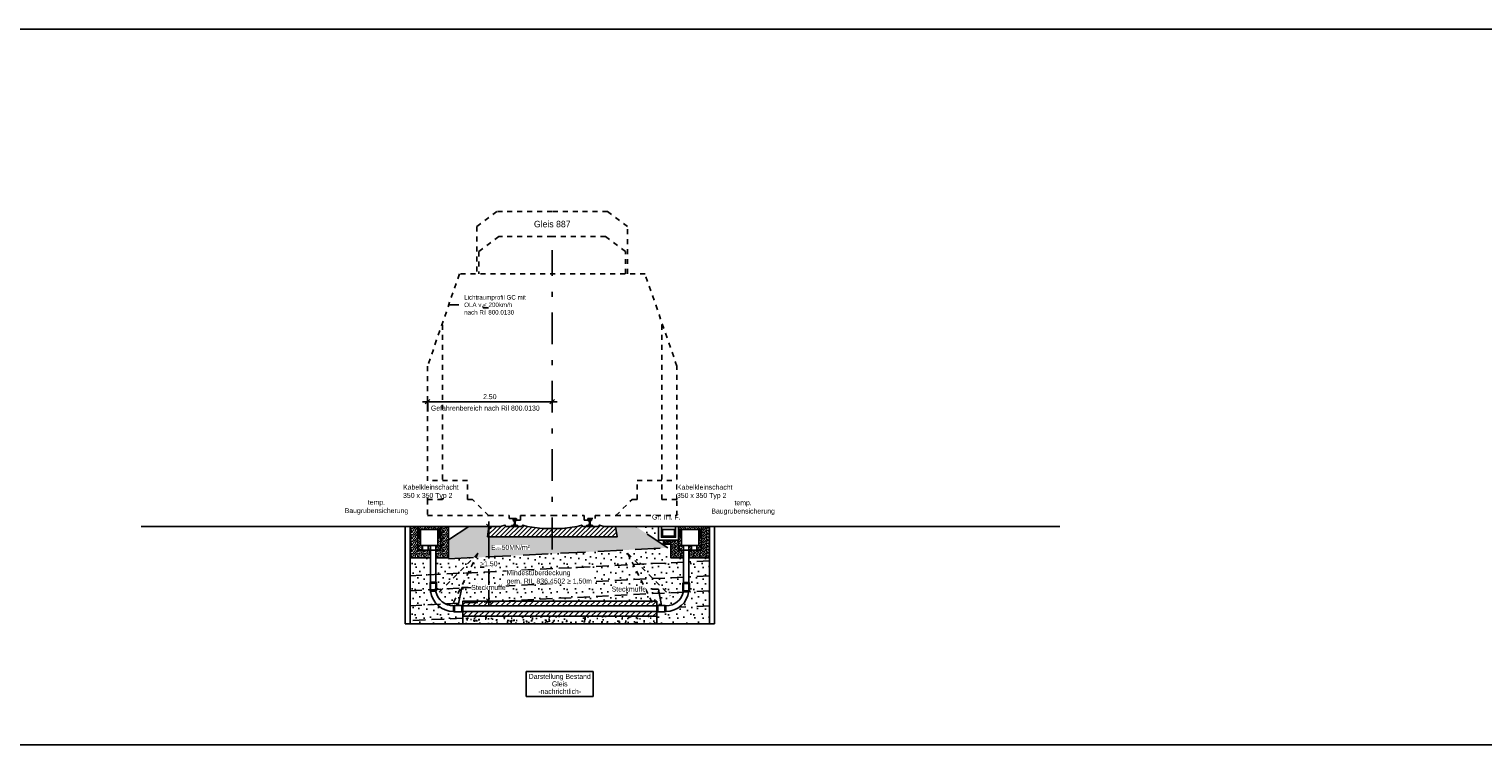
# Model space of a CAD drawing. Header units: metres. Extents: x -8 to 484, y -254 to 116.
# Tile 2 of 172: x 137 to 166, y -153 to -139. Entities that reach past the tile are written whole.
import ezdxf
from ezdxf import colors
from ezdxf.entities.mleader import LeaderData, LeaderLine
from ezdxf.math import Vec2, Vec3

# ---------------------------------------------------------------- set-up
doc = ezdxf.new("R2010")
doc.units = ezdxf.units.M
doc.linetypes.add('STRICHLINIE', pattern=[0.75, 0.5, -0.25])
doc.linetypes.add('STRICHPUNKT', pattern=[25.4, 12.7, -6.35, 0, -6.35])
for name, color, linetype in [('GTU_A_Druckbereich', 7, 'STRICHPUNKT'), ('GTU_A_Gleisachse', 7, 'STRICHPUNKT'), ('GTU_A_Lichtraumprofil', 252, 'Continuous'), ('GTU_A_Texte', 7, 'Continuous'), ('GTU_B', 253, 'Continuous'), ('GTU_B_Bemaßung', 253, 'Continuous'), ('GTU_B_Beschriftung', 253, 'Continuous'), ('GTU_P', 1, 'Continuous'), ('GTU_P_Baugrube', 11, 'Continuous'), ('GTU_P_Baugrube_Beschriftung', 11, 'Continuous'), ('GTU_P_Bemaßung', 1, 'Continuous'), ('GTU_P_Beschriftung', 1, 'Continuous')]:
    doc.layers.add(name, color=color, linetype=linetype)
doc.layers.add('GTU_A_Hilfslayer', color=3, linetype='Continuous', plot=False)
doc.styles.add('PROVI', font='PROVI.SHX')
doc.dimstyles.new('1zu50', dxfattribs={"dimscale": 0.5, "dimtxt": 0.2, "dimasz": 0.18, "dimexe": 0.18, "dimexo": 0.02, "dimgap": 0.09, "dimtad": 0, "dimtih": 1, "dimtoh": 1, "dimzin": 4, "dimdsep": 46, "dimtxsty": 'PROVI', "dimblk1": 'OBLIQUE', "dimblk2": 'OBLIQUE', "dimsah": 1, "dimcen": 0.3, "dimdle": 0.2, "dimclrd": 256, "dimclre": 256, "dimclrt": 256, "dimadec": 0, "dimazin": 0, "dimtfac": 1, "dimtdec": 4, "dimtofl": 0, "dimtmove": 2, "dimatfit": 3, "dimldrblk": 'NONE', "dimfxl": 0.4, "dimfxlon": 1, "dimtfill": 1, "dimtfillclr": 256, "dimtolj": 1, "dimtzin": 0, "dimlwd": -1, "dimlwe": -1, "dimarcsym": 0})
pattern_1 = [(180, (9.03772, -229.10897), (-2e-17, -0.127), [0, -0.127]), (180, (8.99708, -229.11151), (-2e-17, -0.127), [0, -0.127]), (180, (9.01994, -229.13945), (-2e-17, -0.127), [0, -0.127]), (180, (8.992, -229.15977), (-2e-17, -0.127), [0, -0.127]), (180, (9.02502, -229.16739), (-2e-17, -0.127), [0, -0.127]), (180, (9.01486, -229.19787), (-2e-17, -0.127), [0, -0.127]), (180, (9.03264, -229.22073), (-2e-17, -0.127), [0, -0.127]), (180, (8.992, -229.21819), (-2e-17, -0.127), [0, -0.127]), (180, (8.96152, -229.22327), (-2e-17, -0.127), [0, -0.127]), (180, (8.94628, -229.19279), (-2e-17, -0.127), [0, -0.127]), (180, (8.92088, -229.19025), (-2e-17, -0.127), [0, -0.127]), (180, (8.92088, -229.14453), (-2e-17, -0.127), [0, -0.127]), (180, (8.94374, -229.12929), (-2e-17, -0.127), [0, -0.127]), (180, (8.9793, -229.13691), (-2e-17, -0.127), [0, -0.127]), (180, (8.95644, -229.15977), (-2e-17, -0.127), [0, -0.127]), (180, (8.9793, -229.18263), (-2e-17, -0.127), [0, -0.127]), (180, (8.92596, -229.11151), (-2e-17, -0.127), [0, -0.127])]
pattern_2 = [(45, (-40.98976, 10.93253), (-0.04490128, 0.04490128), []), (45, (-40.94486, 10.93253), (-0.04490128, 0.04490128), [0.03175, -0.015875])]

# ---------------------------------------------------------------- blocks, each defined once
blk = doc.blocks.new('Druckbereich')
at = {"layer": 'GTU_A_Druckbereich', "linetype": 'STRICHLINIE', "ltscale": 0.2}
for p, q in [((-0.738, -0.7), (-1.586, -1.549)), ((-0.738, -0.7), (-1.274, -1.773)), ((2.262, -0.7), (3.111, -1.549)), ((2.262, -0.7), (2.799, -1.773))]:
    blk.add_line(p, q, dxfattribs=at)
blk = doc.blocks.new('_OBLIQUE')
at = {"color": 0, "linetype": 'ByBlock'}
blk.add_line((-0.5, -0.5), (0.5, 0.5), dxfattribs=at)
blk = doc.blocks.new('*D451')
at = {"layer": 'Defpoints', "color": 0, "linetype": 'Continuous'}
for p in [(144.54, -146.087), (144.54, -148.372), (147.04, -148.372)]:
    blk.add_point(p, dxfattribs=at)
at = {"layer": 'GTU_B_Bemaßung'}
for p, q in [((144.54, -146.287), (144.54, -145.997)), ((147.04, -146.287), (147.04, -145.997)), ((147.14, -146.087), (144.44, -146.087))]:
    blk.add_line(p, q, dxfattribs=at)
at = {"layer": 'GTU_B_Bemaßung', "linetype": 'Continuous', "xscale": 0.09, "yscale": 0.09, "zscale": 0.09, "rotation": 180}
blk.add_blockref('_OBLIQUE', (144.54, -146.087), dxfattribs=at)
at = {"layer": 'GTU_B_Bemaßung', "linetype": 'Continuous', "xscale": 0.09, "yscale": 0.09, "zscale": 0.09}
blk.add_blockref('_OBLIQUE', (147.04, -146.087), dxfattribs=at)
at = {"layer": 'GTU_B_Bemaßung', "linetype": 'Continuous', "insert": (145.789, -145.987), "char_height": 0.1, "attachment_point": 5, "style": 'PROVI', "bg_fill": 3, "box_fill_scale": 1.1, "bg_fill_color": 256, "bg_fill_true_color": 13158600, "bg_fill_transparency": 0}
blk.add_mtext('\\A1;2.50', dxfattribs=at)
blk = doc.blocks.new('_None')
blk = doc.blocks.new('S54')
at = {"color": 0}
for p, q in [((-0.063, 0.001), (-0.051, 0.013)), ((-0.063, 0.01), (-0.062, 0.011)), ((-0.063, 0), (-0.063, 0.01)), ((-0.063, 0), (0.062, 0)), ((-0.062, 0.011), (-0.061, 0.012)), ((-0.061, 0.012), (-0.06, 0.012)), ((-0.06, 0.012), (-0.045, 0.013)), ((-0.055, 0), (-0.04, 0.015)), ((-0.046, 0), (-0.026, 0.02)), ((-0.045, 0.013), (-0.042, 0.014)), ((-0.042, 0.014), (-0.016, 0.024)), ((-0.037, 0), (0.009, 0.046)), ((-0.034, 0.119), (0.002, 0.154)), ((-0.034, 0.128), (-0.007, 0.154)), ((-0.034, 0.14), (-0.032, 0.145)), ((-0.034, 0.116), (-0.034, 0.14)), ((-0.033, 0.112), (-0.034, 0.116)), ((-0.034, 0.136), (-0.016, 0.153)), ((-0.033, 0.111), (-0.033, 0.112)), ((-0.031, 0.111), (-0.033, 0.111)), ((-0.032, 0.111), (0.011, 0.154)), ((-0.032, 0.145), (-0.031, 0.147)), ((-0.031, 0.147), (-0.03, 0.149)), ((-0.015, 0.105), (-0.031, 0.111)), ((-0.03, 0.149), (-0.028, 0.151)), ((-0.028, 0.151), (-0.025, 0.152)), ((-0.028, 0), (0.01, 0.038)), ((-0.026, 0.109), (0.019, 0.153)), ((-0.025, 0.152), (-0.024, 0.152)), ((-0.024, 0.152), (-0.021, 0.153)), ((-0.021, 0.153), (-0.017, 0.153)), ((-0.019, 0.106), (0.026, 0.151)), ((-0.019, 0), (0.011, 0.031)), ((-0.017, 0.153), (-0.014, 0.154)), ((-0.016, 0.024), (-0.014, 0.025)), ((-0.014, 0.104), (-0.015, 0.105)), ((-0.014, 0.154), (-0.01, 0.154)), ((-0.013, 0.103), (-0.014, 0.104)), ((-0.014, 0.025), (-0.012, 0.026)), ((-0.013, 0.103), (0.031, 0.148)), ((-0.012, 0.102), (-0.013, 0.103)), ((-0.011, 0.1), (-0.012, 0.102)), ((-0.012, 0.027), (-0.011, 0.031)), ((-0.012, 0.026), (-0.012, 0.027)), ((-0.011, 0.097), (0.033, 0.141)), ((-0.01, 0.097), (-0.011, 0.1)), ((-0.011, 0.031), (-0.01, 0.038)), ((-0.011, 0), (0.014, 0.025)), ((-0.01, 0.154), (-0.006, 0.154)), ((-0.01, 0.095), (-0.01, 0.097)), ((-0.009, 0.091), (-0.01, 0.095)), ((-0.01, 0.036), (0.008, 0.054)), ((-0.01, 0.038), (-0.009, 0.046)), ((-0.009, 0.09), (0.033, 0.133)), ((-0.009, 0.085), (-0.009, 0.091)), ((-0.008, 0.079), (-0.009, 0.085)), ((-0.009, 0.046), (0.008, 0.063)), ((-0.009, 0.046), (-0.008, 0.053)), ((-0.008, 0.082), (0.033, 0.124)), ((-0.008, 0.073), (0.009, 0.091)), ((-0.008, 0.065), (0.008, 0.081)), ((-0.008, 0.079), (-0.008, 0.053)), ((-0.008, 0.056), (0.008, 0.072)), ((-0.006, 0.154), (-0.003, 0.154)), ((-0.003, 0.154), (0, 0.154)), ((-0.002, 0), (0.02, 0.022)), ((0.003, 0.154), (0, 0.154)), ((0.006, 0.154), (0.003, 0.154)), ((0.01, 0.154), (0.006, 0.154)), ((0.007, 0), (0.027, 0.02)), ((0.008, 0.079), (0.009, 0.085)), ((0.008, 0.079), (0.008, 0.053)), ((0.009, 0.046), (0.008, 0.053)), ((0.009, 0.091), (0.01, 0.095)), ((0.009, 0.085), (0.009, 0.091)), ((0.01, 0.038), (0.009, 0.046)), ((0.014, 0.154), (0.01, 0.154)), ((0.01, 0.097), (0.011, 0.1)), ((0.01, 0.095), (0.01, 0.097)), ((0.011, 0.031), (0.01, 0.038)), ((0.011, 0.1), (0.012, 0.102)), ((0.012, 0.027), (0.011, 0.031)), ((0.012, 0.102), (0.013, 0.103)), ((0.012, 0.026), (0.012, 0.027)), ((0.014, 0.025), (0.012, 0.026)), ((0.013, 0.103), (0.014, 0.104)), ((0.017, 0.153), (0.014, 0.154)), ((0.014, 0.104), (0.015, 0.105)), ((0.016, 0.024), (0.014, 0.025)), ((0.015, 0.105), (0.031, 0.111)), ((0.042, 0.014), (0.016, 0.024)), ((0.016, 0), (0.033, 0.017)), ((0.021, 0.153), (0.017, 0.153)), ((0.024, 0.152), (0.021, 0.153)), ((0.025, 0.152), (0.024, 0.152)), ((0.028, 0.151), (0.025, 0.152)), ((0.025, 0), (0.04, 0.015)), ((0.03, 0.149), (0.028, 0.151)), ((0.028, 0.109), (0.033, 0.115)), ((0.031, 0.147), (0.03, 0.149)), ((0.032, 0.145), (0.031, 0.147)), ((0.031, 0.111), (0.033, 0.111)), ((0.033, 0.14), (0.032, 0.145)), ((0.033, 0.116), (0.033, 0.14)), ((0.033, 0.112), (0.033, 0.116)), ((0.033, 0.111), (0.033, 0.112)), ((0.034, 0), (0.046, 0.013)), ((0.045, 0.013), (0.042, 0.014)), ((0.042, 0), (0.054, 0.012)), ((0.06, 0.012), (0.045, 0.013)), ((0.061, 0.012), (0.06, 0.012)), ((0.06, 0), (0.062, 0.003)), ((0.062, 0.011), (0.061, 0.012)), ((0.062, 0.01), (0.062, 0.011)), ((0.062, 0.011), (0.062, 0.011)), ((0.062, 0), (0.062, 0.01))]:
    blk.add_line(p, q, dxfattribs=at)
blk = doc.blocks.new('GTU_Kls Typ 2')
h = blk.add_hatch()
h.set_pattern_fill('ANSI33', color=256, scale=0.01, angle=156.5422)
h.set_pattern_definition([(135, (-40.98976, 10.93253), (-0.04490128, -0.04490128), []), (135, (-40.98976, 10.977434), (-0.04490128, -0.04490128), [0.03175, -0.015875])])
h.paths.add_polyline_path([(0.175, -0.22), (0.205, -0.22), (0.205, -0.06), (0.228, -0.06), (0.228, 0), (0.235, 0), (0.235, -0.4), (0.205, -0.4), (0.205, -0.38), (0.175, -0.38)])
h.paths.add_polyline_path([(-0.235, 0), (-0.228, 0), (-0.228, -0.06), (-0.205, -0.06), (-0.205, -0.22), (-0.175, -0.22), (-0.175, -0.38), (-0.205, -0.38), (-0.205, -0.4), (-0.235, -0.4)])
h = blk.add_hatch()
h.set_pattern_fill('ANSI33', color=256, scale=0.01, angle=66.5422)
h.set_pattern_definition(pattern_2)
h.paths.add_polyline_path([(0.235, -0.48), (0.235, -0.4), (0.205, -0.4), (0.205, -0.38), (0.135, -0.38), (0.135, -0.472, 0.414214), (0.143, -0.48)])
h.paths.add_polyline_path([(-0.205, -0.38), (-0.205, -0.4), (-0.235, -0.4), (-0.235, -0.48), (-0.143, -0.48, 0.414214), (-0.135, -0.472), (-0.135, -0.38)])
h.paths.add_polyline_path([(0.22, -0.06), (0.228, 0), (-0.228, 0), (-0.22, -0.06)])
h = blk.add_hatch()
h.set_pattern_fill('ANSI33', color=256, scale=0.01, angle=66.5422)
h.set_pattern_definition(pattern_2)
h.paths.add_polyline_path([(0.025, -0.472, -0.414214), (0.017, -0.48), (0, -0.48), (-0.017, -0.48, -0.414214), (-0.025, -0.472), (-0.025, -0.38), (0, -0.38), (0.025, -0.38)])
at = {"flags": 128}
for points in [[(-0.235, -0.4), (-0.235, 0), (-0.228, 0), (-0.228, -0.06), (-0.175, -0.06), (-0.175, -0.38)], [(0.228, 0), (-0.228, 0), (-0.228, -0.06), (0.228, -0.06), (0.228, 0)], [(0.235, -0.4), (0.235, 0), (0.228, 0), (0.228, -0.06), (0.175, -0.06), (0.175, -0.38)], [(-0.205, -0.06), (-0.205, -0.22), (-0.175, -0.22)], [(0.205, -0.06), (0.205, -0.22), (0.175, -0.22)]]:
    blk.add_lwpolyline(points, dxfattribs=at)
blk.add_lwpolyline([(-0.235, -0.48), (-0.235, -0.4), (-0.205, -0.4), (-0.205, -0.38), (0, -0.38), (0.205, -0.38), (0.205, -0.4), (0.235, -0.4), (0.235, -0.48), (0.113, -0.48), (0.017, -0.48), (0, -0.48), (-0.017, -0.48), (-0.113, -0.48)], close=True, dxfattribs=at)
for points in [[(-0.135, -0.38), (-0.135, -0.472, -0.414214), (-0.143, -0.48)], [(-0.017, -0.48, -0.414214), (-0.025, -0.472), (-0.025, -0.38)], [(0.025, -0.38), (0.025, -0.472, -0.414214), (0.017, -0.48)], [(0.143, -0.48, -0.414214), (0.135, -0.472), (0.135, -0.38)]]:
    blk.add_lwpolyline(points, format="xyb", dxfattribs=at)
blk = doc.blocks.new('Lira_250m GC mit_Ola')
at = {"layer": 'GTU_A_Lichtraumprofil', "linetype": 'ByBlock', "lineweight": -3, "ltscale": 5}
blk.add_line((-1.125, 4.281), (-1.325, 4.281), dxfattribs=at)
at = {"layer": 'GTU_A_Lichtraumprofil', "linetype": 'STRICHLINIE', "ltscale": 0.2}
for points in [[(2.26, 4.9), (2.26, 5.85), (1.86, 6.15), (0.75, 6.15), (-0.36, 6.15), (-0.76, 5.85), (-0.76, 4.9)], [(2.22, 4.9), (2.22, 5.35), (1.82, 5.65), (0.75, 5.65), (-0.32, 5.65), (-0.72, 5.35), (-0.72, 4.9)], [(0.75, 0.055), (1.387, 0.055), (1.387, -0.038), (1.462, -0.038), (1.462, 0), (1.612, 0), (1.612, 0.055), (2.025, 0.055), (3.25, 0.055), (3.25, 0.38), (3.25, 3.05), (2.61, 4.9), (-1.11, 4.9), (-1.75, 3.05), (-1.75, 0.38), (-1.75, 0.055), (-0.525, 0.055), (-0.113, 0.055), (-0.113, 0), (0.037, 0), (0.037, -0.038), (0.112, -0.038), (0.112, 0.055), (0.75, 0.055)], [(-1.75, 0.38), (-1.45, 0.38), (-1.45, 3.917)], [(3.25, 0.38), (2.95, 0.38), (2.95, 3.917)], [(-0.525, 0.055), (-0.85, 0.38), (-0.95, 0.38), (-0.95, 0.76), (-1.75, 0.76)], [(2.025, 0.055), (2.35, 0.38), (2.45, 0.38), (2.45, 0.76), (3.25, 0.76)]]:
    blk.add_lwpolyline(points, dxfattribs=at)
at = {"layer": 'GTU_A_Lichtraumprofil', "insert": (-1.015, 4.281), "char_height": 0.09, "width": 1.37529, "attachment_point": 4, "style": 'PROVI', "bg_fill": 3, "box_fill_scale": 1, "bg_fill_color": 256, "bg_fill_true_color": 13158600, "bg_fill_transparency": 0}
blk.add_mtext('Lichtraumprofil GC mit OLA v {\\L<} 200km/h\\Pnach Ril 800.0130', dxfattribs=at)
at = {"layer": 'GTU_A_Lichtraumprofil', "insert": (-0.66, 4.246), "char_height": 0.07, "width": 0.01827, "attachment_point": 4, "style": 'PROVI'}
blk.add_mtext('e', dxfattribs=at)
blk = doc.blocks.new('*D455')
at = {"layer": 'Defpoints', "color": 0, "linetype": 'Continuous'}
for p in [(146.06, -148.587), (145.769, -150.087), (146.032, -150.087)]:
    blk.add_point(p, dxfattribs=at)
at = {"layer": 'GTU_P_Bemaßung', "linetype": 'Continuous'}
for p, q in [((145.969, -148.587), (145.679, -148.587)), ((145.769, -148.487), (145.769, -149.232)), ((145.769, -150.187), (145.769, -149.442)), ((145.969, -150.087), (145.679, -150.087))]:
    blk.add_line(p, q, dxfattribs=at)
at = {"layer": 'GTU_P_Bemaßung', "linetype": 'Continuous', "xscale": 0.09, "yscale": 0.09, "zscale": 0.09}
for p, rotation in [((145.769, -148.587), 90), ((145.769, -150.087), 270)]:
    blk.add_blockref('_OBLIQUE', p, dxfattribs=dict(at, rotation=rotation))
at = {"layer": 'GTU_P_Bemaßung', "linetype": 'Continuous', "insert": (145.769, -149.337), "char_height": 0.1, "attachment_point": 5, "style": 'PROVI', "bg_fill": 3, "box_fill_scale": 1.1, "bg_fill_color": 256, "bg_fill_true_color": 13158600, "bg_fill_transparency": 0}
blk.add_mtext('\\A1;{\\L\\A1;>}\\A1;1.50', dxfattribs=at)

msp = doc.modelspace()

# ---------------------------------------------------------------- hatches: boundary and pattern name
at = {"layer": 'GTU_B'}
h = msp.add_hatch(dxfattribs=at)
h.set_pattern_fill('ANSI31', color=256, scale=0.02, style=0)
h.set_pattern_definition([(45, (139.54038, -153.62662), (-0.0449013, 0.0449013), [])])
h.paths.add_polyline_path([(145.74, -148.797), (145.769, -148.587), (146.004, -148.587), (146.093, -148.562), (146.093, -148.562), (146.113, -148.587), (146.428, -148.587), (146.448, -148.562), (146.448, -148.562), (146.537, -148.587), (146.537, -148.587), (146.837, -148.629), (147.243, -148.629), (147.543, -148.587), (147.543, -148.587), (147.632, -148.562), (147.632, -148.562), (147.652, -148.587), (147.967, -148.587), (147.987, -148.562), (147.987, -148.562), (148.076, -148.587), (148.311, -148.587), (148.34, -148.797)])
at = {"layer": 'GTU_P', "linetype": 'Continuous'}
h = msp.add_hatch(dxfattribs=at)
h.set_pattern_fill('DOTS2', color=256, scale=0.005, angle=180, style=0)
h.set_pattern_definition([(180, (7.43386, -226.52666), (-2e-17, -0.127), [0, -0.127]), (180, (7.39322, -226.5292), (-2e-17, -0.127), [0, -0.127]), (180, (7.41608, -226.55714), (-2e-17, -0.127), [0, -0.127]), (180, (7.38814, -226.57746), (-2e-17, -0.127), [0, -0.127]), (180, (7.42116, -226.58508), (-2e-17, -0.127), [0, -0.127]), (180, (7.411, -226.61556), (-2e-17, -0.127), [0, -0.127]), (180, (7.42878, -226.63842), (-2e-17, -0.127), [0, -0.127]), (180, (7.38814, -226.63588), (-2e-17, -0.127), [0, -0.127]), (180, (7.35766, -226.64096), (-2e-17, -0.127), [0, -0.127]), (180, (7.34242, -226.61048), (-2e-17, -0.127), [0, -0.127]), (180, (7.31702, -226.60794), (-2e-17, -0.127), [0, -0.127]), (180, (7.31702, -226.56222), (-2e-17, -0.127), [0, -0.127]), (180, (7.33988, -226.54698), (-2e-17, -0.127), [0, -0.127]), (180, (7.37544, -226.5546), (-2e-17, -0.127), [0, -0.127]), (180, (7.35258, -226.57746), (-2e-17, -0.127), [0, -0.127]), (180, (7.37544, -226.60032), (-2e-17, -0.127), [0, -0.127]), (180, (7.3221, -226.5292), (-2e-17, -0.127), [0, -0.127])])
h.paths.add_polyline_path([(144.34, -148.587), (144.19, -148.587), (144.19, -149.217), (144.6, -149.217), (144.6, -149.067), (144.592, -149.067), (144.575, -149.067), (144.558, -149.067), (144.462, -149.067), (144.34, -149.067), (144.34, -148.987)])
h.paths.add_polyline_path([(144.96, -148.587), (144.81, -148.587), (144.81, -148.987), (144.81, -149.067), (144.71, -149.067), (144.71, -149.217), (144.96, -149.217)])
at = {"layer": 'GTU_P', "linetype": 'Continuous', "transparency": 33554508}
msp.add_hatch(color=256, dxfattribs=at).paths.add_polyline_path([(145.769, -148.587), (145.369, -148.587), (144.96, -148.859), (144.96, -149.238), (149.359, -149.018), (148.711, -148.587), (148.311, -148.587), (148.34, -148.797), (145.74, -148.797)])
at = {"layer": 'GTU_P', "linetype": 'Continuous'}
h = msp.add_hatch(dxfattribs=at)
h.set_pattern_fill('DOTS2', color=256, scale=0.005, style=0)
h.set_pattern_definition(pattern_1)
h.paths.add_polyline_path([(150.04, -148.987), (150.04, -148.587), (150.19, -148.587), (150.19, -149.217), (149.78, -149.217), (149.78, -149.067), (150.04, -149.067)])
h = msp.add_hatch(dxfattribs=at)
h.set_pattern_fill('DOTS2', color=256, scale=0.005, style=0)
h.set_pattern_definition(pattern_1)
h.paths.add_polyline_path([(149.281, -148.862), (149.42, -148.862), (149.42, -148.946), (149.27, -148.946), (149.27, -148.862)])
h = msp.add_hatch(dxfattribs=at)
h.set_pattern_fill('DOTS2', color=256, scale=0.005, style=0)
h.set_pattern_definition(pattern_1)
h.paths.add_polyline_path([(149.57, -148.862), (149.57, -148.987), (149.57, -149.067), (149.67, -149.067), (149.67, -149.067), (149.67, -149.067), (149.67, -149.067), (149.67, -149.067), (149.67, -149.217), (149.42, -149.217), (149.42, -149.067), (149.42, -148.862), (149.559, -148.862)])
at = {"layer": 'GTU_P'}
h = msp.add_hatch(dxfattribs=at)
h.set_pattern_fill('ANSI31', color=256, scale=0.025, style=0)
h.set_pattern_definition([(45, (130.15655, -374.0378), (-0.0561266, 0.0561266), [])])
h.paths.add_polyline_path([(145.246, -150.292), (145.246, -150.387), (149.134, -150.387), (149.134, -150.292)])
h.paths.add_polyline_path([(145.246, -150.087), (145.246, -150.182), (149.134, -150.182), (149.134, -150.087)])
h = msp.add_hatch(dxfattribs=at)
h.set_pattern_fill('SCREED', color=256, scale=0.02, angle=45, style=0)
h.set_pattern_definition([(45, (139.82523, -231.93994), (0.5388154, 0.8980256), [-0.127, 0, -0.381, 0]), (45, (139.81625, -231.93096), (0.5388154, 0.8980256), [-0.0508, 0, -0.1778, 0, -0.09144, 0, -0.381, 0]), (45, (139.80727, -231.92198), (0.5388154, 0.8980256), [-0.0254, 0, -0.127, 0, -0.127, 0, -0.2794, 0, -0.09144, 0]), (45, (139.7983, -231.913), (0.5388154, 0.8980256), [-0.09144, 0, -0.4064, 0]), (45, (139.7893, -231.90402), (0.5388154, 0.8980256), [-0.3048, 0, -0.3048, 0]), (45, (139.78033, -231.89504), (0.5388154, 0.8980256), [-0.4318, 0]), (45, (139.77135, -231.88606), (0.5388154, 0.8980256), [-0.127, 0, -0.5588, 0]), (45, (139.76237, -231.87708), (0.5388154, 0.8980256), [-0.1778, 0, -0.1016, 0]), (45, (139.7534, -231.8681), (0.5388154, 0.8980256), [-0.254, 0]), (45, (139.73543, -231.85013), (0.5388154, 0.8980256), [-0.03556, 0, -0.381, 0, -0.2286, 0]), (45, (139.72645, -231.84115), (0.5388154, 0.8980256), [-0.0508, 0, -0.00508, 0, -0.127, 0]), (45, (139.71747, -231.83217), (0.5388154, 0.8980256), [-0.0254, 0, -0.3302, 0, -0.381, 0]), (45, (139.70849, -231.8232), (0.5388154, 0.8980256), [-0.254, 0]), (45, (139.6995, -231.81421), (0.5388154, 0.8980256), [-0.127, 0, -0.5334, 0]), (45, (139.68155, -231.79625), (0.5388154, 0.8980256), [-0.6096, 0]), (45, (139.67257, -231.78727), (0.5388154, 0.8980256), [-0.127, 0, -0.01016, 0, -0.1778, 0]), (45, (139.66359, -231.7783), (0.5388154, 0.8980256), [-0.03556, 0, -0.254, 0, -0.1016, 0, -0.1778, 0, -0.2032, 0]), (45, (139.6546, -231.7693), (0.5388154, 0.8980256), [-0.0762, 0, -0.1016, 0, -0.254, 0, -0.01016, 0, -0.127, 0]), (45, (139.64562, -231.76033), (0.5388154, 0.8980256), [-0.254, 0])])
h.paths.add_polyline_path([(145.246, -150.387), (145.246, -150.536), (149.134, -150.535), (149.134, -150.387)])

# ---------------------------------------------------------------- linework, layer by layer
at = {"layer": 'GTU_A_Gleisachse', "color": 7, "ltscale": 0.05}
msp.add_line((147.04, -149.047), (147.04, -143.047), dxfattribs=at)
at = {"layer": 'GTU_A_Hilfslayer', "linetype": 'Continuous', "flags": 128}
for points in [[(28.5, -138.618), (252.349, -138.618)], [(28.5, -152.968), (252.349, -152.968)]]:
    msp.add_lwpolyline(points, dxfattribs=at)
at = {"layer": 'GTU_B', "linetype": 'Continuous'}
for p, q in [((145.369, -148.587), (138.8, -148.587)), ((148.711, -148.587), (157.215, -148.587))]:
    msp.add_line(p, q, dxfattribs=at)
at = {"layer": 'GTU_B', "flags": 128}
msp.add_lwpolyline([(145.74, -148.797), (145.769, -148.587), (146.004, -148.587), (146.093, -148.562), (146.113, -148.587), (146.428, -148.587), (146.448, -148.562), (146.537, -148.587), (146.837, -148.629), (147.243, -148.629), (147.543, -148.587), (147.632, -148.562), (147.652, -148.587), (147.967, -148.587), (147.987, -148.562), (148.076, -148.587), (148.311, -148.587), (148.34, -148.797), (145.74, -148.797)], dxfattribs=at)
at = {"layer": 'GTU_P', "linetype": 'Continuous'}
for p, q in [((149.67, -149.067), (149.67, -149.217)), ((149.78, -149.067), (149.78, -149.217))]:
    msp.add_line(p, q, dxfattribs=at)
at = {"layer": 'GTU_P'}
for p, q in [((144.59, -149.722), (144.72, -149.722)), ((149.791, -149.73), (149.66, -149.73)), ((144.59, -149.868), (144.72, -149.868)), ((149.791, -149.876), (149.66, -149.876)), ((145.08, -150.171), (145.08, -150.302)), ((145.226, -150.171), (145.226, -150.302)), ((149.134, -150.182), (145.246, -150.182)), ((149.134, -150.292), (145.246, -150.292)), ((149.154, -150.171), (149.154, -150.302)), ((149.3, -150.171), (149.3, -150.302))]:
    msp.add_line(p, q, dxfattribs=at)
at = {"layer": 'GTU_P', "linetype": 'Continuous'}
for points in [[(144.34, -148.587), (144.19, -148.587), (144.19, -149.217), (144.6, -149.217)], [(144.81, -148.587), (144.96, -148.587), (144.96, -149.217), (144.71, -149.217)], [(150.04, -148.587), (150.19, -148.587), (150.19, -149.217), (149.78, -149.217)], [(149.27, -148.862), (149.27, -148.946), (149.42, -148.946)], [(149.42, -148.946), (149.42, -149.067), (149.42, -149.217), (149.67, -149.217)]]:
    msp.add_lwpolyline(points, dxfattribs=at)
at = {"layer": 'GTU_P', "linetype": 'STRICHLINIE'}
for points in [[(145.769, -148.587), (145.369, -148.587), (145.369, -148.587), (144.96, -148.859)], [(144.96, -149.238), (149.359, -149.018), (148.711, -148.587), (148.311, -148.587)]]:
    msp.add_lwpolyline(points, dxfattribs=at)
at = {"layer": 'GTU_P', "flags": 128}
msp.add_lwpolyline([(149.17, -148.587), (149.228, -148.587), (149.228, -148.647), (149.25, -148.647), (149.25, -148.767, 0.414214), (149.265, -148.782), (149.475, -148.782, 0.414214), (149.49, -148.767), (149.49, -148.647), (149.513, -148.647), (149.513, -148.587), (149.57, -148.587), (149.57, -148.862), (149.17, -148.862), (149.17, -148.587)], format="xyb", dxfattribs=at)
for points in [[(149.228, -148.587), (149.513, -148.587), (149.513, -148.647), (149.228, -148.647), (149.228, -148.587)], [(149.228, -148.647), (149.228, -148.804), (149.513, -148.804), (149.513, -148.647)]]:
    msp.add_lwpolyline(points, dxfattribs=at)
at = {"layer": 'GTU_P', "linetype": 'Continuous'}
for points in [[(144.6, -148.967), (144.6, -149.888, 0.371558), (145.06, -150.292)], [(144.71, -148.967), (144.71, -149.896, 0.347307), (145.06, -150.182)], [(149.67, -148.967), (149.67, -149.896, -0.346562), (149.32, -150.182)], [(149.78, -148.967), (149.78, -149.888, -0.370985), (149.32, -150.292)]]:
    msp.add_lwpolyline(points, format="xyb", dxfattribs=at)
at = {"layer": 'GTU_P'}
for points in [[(144.72, -149.868), (144.72, -149.722), (144.71, -149.702), (144.6, -149.702), (144.59, -149.722), (144.59, -149.868), (144.6, -149.888), (144.71, -149.888)], [(149.66, -149.876), (149.66, -149.73), (149.67, -149.71), (149.78, -149.71), (149.791, -149.73), (149.791, -149.876), (149.78, -149.896), (149.67, -149.896)], [(145.08, -150.302), (145.226, -150.302), (145.246, -150.292), (145.246, -150.182), (145.226, -150.171), (145.08, -150.171), (145.06, -150.182), (145.06, -150.292)], [(149.134, -150.087), (145.246, -150.087), (145.246, -150.539), (149.134, -150.539)], [(149.3, -150.302), (149.154, -150.302), (149.134, -150.292), (149.134, -150.182), (149.154, -150.171), (149.3, -150.171), (149.32, -150.182), (149.32, -150.292)]]:
    msp.add_lwpolyline(points, close=True, dxfattribs=at)
msp.add_lwpolyline([(145.246, -150.387), (149.134, -150.387)], dxfattribs=at)
at = {"layer": 'GTU_P_Baugrube', "linetype": 'Continuous'}
for points in [[(144.09, -150.539), (144.09, -148.587), (144.19, -148.587), (144.19, -150.539)], [(150.19, -150.539), (150.19, -148.587), (150.29, -148.587), (150.29, -150.539)], [(150.29, -150.539), (144.09, -150.539)]]:
    msp.add_lwpolyline(points, dxfattribs=at)
at = {"layer": 'GTU_P_Baugrube', "linetype": 'STRICHLINIE', "ltscale": 0.5, "flags": 128}
for points in [[(149.671, -149.303), (144.19, -149.577)], [(150.191, -149.277), (149.781, -149.298)], [(149.67, -149.603), (144.19, -149.877)], [(150.19, -149.577), (149.796, -149.597)], [(149.668, -149.904), (144.19, -150.178)], [(150.19, -149.878), (149.811, -149.897)], [(149.716, -150.202), (149.582, -150.209)], [(150.19, -150.178), (149.826, -150.196)], [(145.246, -150.425), (144.19, -150.478)]]:
    msp.add_lwpolyline(points, dxfattribs=at)

# ---------------------------------------------------------------- block references
at = {"layer": 'GTU_A_Druckbereich'}
msp.add_blockref('Druckbereich', (146.29, -148.427), dxfattribs=at)
at = {"layer": 'GTU_B', "rotation": 359.9999999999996}
msp.add_blockref('S54', (147.792, -148.58), dxfattribs=at)
at = {"layer": 'GTU_P', "linetype": 'Continuous'}
msp.add_blockref('GTU_Kls Typ 2', (144.575, -148.587), dxfattribs=at)
at = {"layer": 'GTU_P', "linetype": 'Continuous', "xscale": -1}
msp.add_blockref('GTU_Kls Typ 2', (149.805, -148.587), dxfattribs=at)

# ---------------------------------------------------------------- texts
at = {"layer": 'GTU_A_Texte', "insert": (147.04, -142.527), "char_height": 0.13, "attachment_point": 5, "style": 'PROVI', "bg_fill": 3, "box_fill_scale": 1, "bg_fill_color": 1, "bg_fill_transparency": 0}
msp.add_mtext('Gleis 887', dxfattribs=at)
at = {"layer": 'GTU_B_Bemaßung', "insert": (144.609, -146.166), "char_height": 0.1, "attachment_point": 1, "line_spacing_factor": 0.9, "style": 'PROVI', "bg_fill": 3, "box_fill_scale": 1.5, "bg_fill_color": 1, "bg_fill_transparency": 0}
msp.add_mtext('Gefahrenbereich nach Ril 800.0130', dxfattribs=at)
at = {"layer": 'GTU_B_Beschriftung', "insert": (147.19, -151.745), "char_height": 0.1, "attachment_point": 5, "line_spacing_factor": 0.9, "style": 'PROVI', "bg_fill": 19, "box_fill_scale": 1.5, "bg_fill_color": 1, "bg_fill_transparency": 0}
msp.add_mtext('Darstellung Bestand\\PGleis\\P-nachrichtlich-', dxfattribs=at)
at = {"layer": 'GTU_P_Baugrube_Beschriftung', "char_height": 0.1, "attachment_point": 8, "style": 'PROVI', "bg_fill": 3, "box_fill_scale": 1, "bg_fill_color": 256, "bg_fill_true_color": 13158600, "bg_fill_transparency": 0}
for insert in [(143.517, -148.35), (150.867, -148.36)]:
    msp.add_mtext('temp.\\PBaugrubensicherung', dxfattribs=dict(at, insert=insert))

# ---------------------------------------------------------------- next in the draw order: dimensions: what is measured, and where the dimension line sits
at = {"layer": 'GTU_B_Bemaßung'}
dim = msp.add_linear_dim(base=(144.54, -146.087), p1=(147.04, -148.372), p2=(144.54, -148.372), dimstyle='1zu50', override={"dimclrd": 256, "dimclre": 256, "dimclrt": 256}, dxfattribs=at)
dim.commit()
dim.dimension.update_dxf_attribs({"geometry": '*D451', "text_midpoint": (145.789, -145.987), "dimtype": 160})

# ---------------------------------------------------------------- next in the draw order: block references
at = {"layer": 'GTU_A_Lichtraumprofil'}
msp.add_blockref('Lira_250m GC mit_Ola', (146.29, -148.427), dxfattribs=at)

# ---------------------------------------------------------------- next in the draw order: hatches: boundary and pattern name
at = {"layer": 'GTU_P_Baugrube', "linetype": 'Continuous', "transparency": 33554687}
h = msp.add_hatch(dxfattribs=at)
h.set_pattern_fill('DOTS2', color=256, scale=0.02, style=0)
h.paths.add_polyline_path([(144.96, -149.238), (144.96, -149.217), (144.71, -149.217), (144.71, -149.702), (144.72, -149.722), (144.72, -149.868), (144.71, -149.888), (144.836, -150.099), (144.979, -150.171), (145.06, -150.182), (145.08, -150.171), (145.226, -150.171), (145.246, -150.182), (145.246, -150.087), (149.134, -150.087), (149.134, -150.182), (149.154, -150.171), (149.3, -150.171), (149.32, -150.182), (149.545, -150.099), (149.67, -149.896), (149.66, -149.876), (149.66, -149.73), (149.67, -149.71), (149.67, -149.217), (149.42, -149.217), (149.42, -148.946), (149.27, -148.946), (149.27, -148.862), (149.17, -148.862), (149.17, -148.587), (148.711, -148.587), (149.359, -149.018)])
h.paths.add_polyline_path([(144.6, -149.702), (144.6, -149.217), (144.19, -149.217), (144.19, -150.539), (145.246, -150.539), (145.246, -150.292), (145.226, -150.302), (145.08, -150.302), (145.06, -150.292), (145.037, -150.292), (145.011, -150.29), (144.956, -150.281), (144.894, -150.262), (144.841, -150.238), (144.755, -150.18), (144.688, -150.106), (144.66, -150.067), (144.629, -150), (144.61, -149.941), (144.603, -149.905), (144.6, -149.888), (144.59, -149.868), (144.59, -149.722)])
h.paths.add_polyline_path([(150.19, -149.217), (149.78, -149.217), (149.78, -149.71), (149.791, -149.73), (149.791, -149.876), (149.78, -149.896), (149.779, -149.896), (149.762, -149.994), (149.681, -150.125), (149.564, -150.231), (149.489, -150.259), (149.434, -150.278), (149.377, -150.289), (149.32, -150.292), (149.3, -150.302), (149.154, -150.302), (149.134, -150.292), (149.134, -150.539), (150.19, -150.539)])

# ---------------------------------------------------------------- next in the draw order: block references
at = {"layer": 'GTU_B', "rotation": 359.9999999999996}
msp.add_blockref('S54', (146.289, -148.581), dxfattribs=at)

# ---------------------------------------------------------------- next in the draw order: texts
at = {"layer": 'GTU_P_Beschriftung', "char_height": 0.1, "attachment_point": 7, "style": 'PROVI', "bg_fill": 3, "box_fill_scale": 1, "bg_fill_color": 256, "bg_fill_true_color": 13158600, "bg_fill_transparency": 0}
for insert in [(144.05, -148.047), (149.54, -148.047)]:
    msp.add_mtext('Kabelkleinschacht\\P350 x 350 Typ 2', dxfattribs=dict(at, insert=insert))
at = {"layer": 'GTU_P_Beschriftung', "insert": (149.04, -148.35), "char_height": 0.1, "width": 17.83662, "attachment_point": 1, "style": 'PROVI'}
msp.add_mtext('Gr. II i. F.', dxfattribs=at)

# ---------------------------------------------------------------- next in the draw order: dimensions: what is measured, and where the dimension line sits
at = {"layer": 'GTU_P_Bemaßung', "linetype": 'Continuous'}
dim = msp.add_linear_dim(base=(145.769, -150.087), p1=(146.06, -148.587), p2=(146.032, -150.087), angle=90, text='{\\L\\A1;>}\\A1;1.50', dimstyle='1zu50', override={"dimtxsty": 'PROVI', "dimtfill": 1, "dimtfillclr": 256}, dxfattribs=at)
dim.commit()
dim.dimension.update_dxf_attribs({"geometry": '*D455', "text_midpoint": (145.769, -149.337)})

# ---------------------------------------------------------------- next in the draw order: leaders
at = {"layer": 'GTU_P_Beschriftung', "linetype": 'Continuous'}
ml = msp.add_multileader_mtext('Standard', dxfattribs=at)
ml.set_content('Steckmuffe', color=256, style='PROVI')
ml.set_leader_properties(color=256, linetype='ByLayer', lineweight=-1)
ml.set_arrow_properties(name='NONE')
ml.build(insert=Vec2(0, 0))
ml.multileader.update_dxf_attribs({"dogleg_length": 0.125, "arrow_head_size": 0.0625, "scale": 0.05})
ctx = ml.context
ctx.base_point, ctx.scale, ctx.char_height, ctx.arrow_head_size, ctx.landing_gap_size, ctx.plane_origin = Vec3(148.17, -149.846), 0.05, 0.1, 0.0625, 0.0625, Vec3(129.397, -950.54)
notes = []
notes.append((ctx, [(0, (1, 1, 0), (149.168, -149.846), (-1, 0), 0.125, [(0, [(149.227, -150.171)], 0, [])])]))
ctx.mtext.insert = Vec3(148.232, -149.794)
ctx.mtext.has_bg_fill, ctx.mtext.bg_color, ctx.mtext.bg_scale_factor, ctx.mtext.bg_transparency, ctx.mtext.use_window_bg_color = 1, -1027028792, 1, 0, 1
for ctx, leaders in notes:
    for number, flags, end, landing, length, lines in leaders:
        leader = LeaderData()
        leader.index, (leader.has_last_leader_line, leader.has_dogleg_vector, leader.attachment_direction) = number, flags
        leader.last_leader_point, leader.dogleg_vector, leader.dogleg_length = Vec3(end), Vec3(landing), length
        for number, points, colour, breaks in lines:
            line = LeaderLine()
            line.index, line.vertices, line.color, line.breaks = number, Vec3.list(points), colors.encode_raw_color(colour), breaks
            leader.lines.append(line)
        ctx.leaders.append(leader)

# ---------------------------------------------------------------- next in the draw order: texts
at = {"layer": 'GTU_P_Beschriftung', "char_height": 0.1, "style": 'PROVI', "bg_fill": 3, "box_fill_scale": 1, "bg_fill_color": 256, "bg_fill_true_color": 13158600, "bg_fill_transparency": 0}
for s, insert, attachment_point in [('\\pxr0;E{\\H0.538462x;v2=}50MN/m²', (146.203, -149.06), 8), ('Mindestüberdeckung \\Pgem. RIL 836.4502 ≥ 1,50m ', (146.125, -149.466), 1)]:
    msp.add_mtext(s, dxfattribs=dict(at, insert=insert, attachment_point=attachment_point))

# ---------------------------------------------------------------- next in the draw order: leaders
at = {"layer": 'GTU_P_Beschriftung', "linetype": 'Continuous'}
ml = msp.add_multileader_mtext('Standard', dxfattribs=at)
ml.set_content('Steckmuffe', color=256, style='PROVI')
ml.set_leader_properties(color=256, linetype='ByLayer', lineweight=-1)
ml.set_arrow_properties(name='NONE')
ml.build(insert=Vec2(0, 0))
ml.multileader.update_dxf_attribs({"dogleg_length": 0.125, "arrow_head_size": 0.0625, "scale": 0.05})
ctx = ml.context
ctx.base_point, ctx.scale, ctx.char_height, ctx.arrow_head_size, ctx.landing_gap_size, ctx.plane_origin = Vec3(145.354, -149.813), 0.05, 0.1, 0.0625, 0.0625, Vec3(127.116, -950.54)
notes = []
notes.append((ctx, [(0, (1, 1, 0), (145.229, -149.813), (1, 0), 0.125, [(0, [(145.153, -150.171)], 0, [])])]))
ctx.mtext.insert = Vec3(145.417, -149.762)
ctx.mtext.has_bg_fill, ctx.mtext.bg_color, ctx.mtext.bg_scale_factor, ctx.mtext.bg_transparency, ctx.mtext.use_window_bg_color = 1, -1027028792, 1, 0, 1
for ctx, leaders in notes:
    for number, flags, end, landing, length, lines in leaders:
        leader = LeaderData()
        leader.index, (leader.has_last_leader_line, leader.has_dogleg_vector, leader.attachment_direction) = number, flags
        leader.last_leader_point, leader.dogleg_vector, leader.dogleg_length = Vec3(end), Vec3(landing), length
        for number, points, colour, breaks in lines:
            line = LeaderLine()
            line.index, line.vertices, line.color, line.breaks = number, Vec3.list(points), colors.encode_raw_color(colour), breaks
            leader.lines.append(line)
        ctx.leaders.append(leader)

doc.saveas('drawing.dxf')
